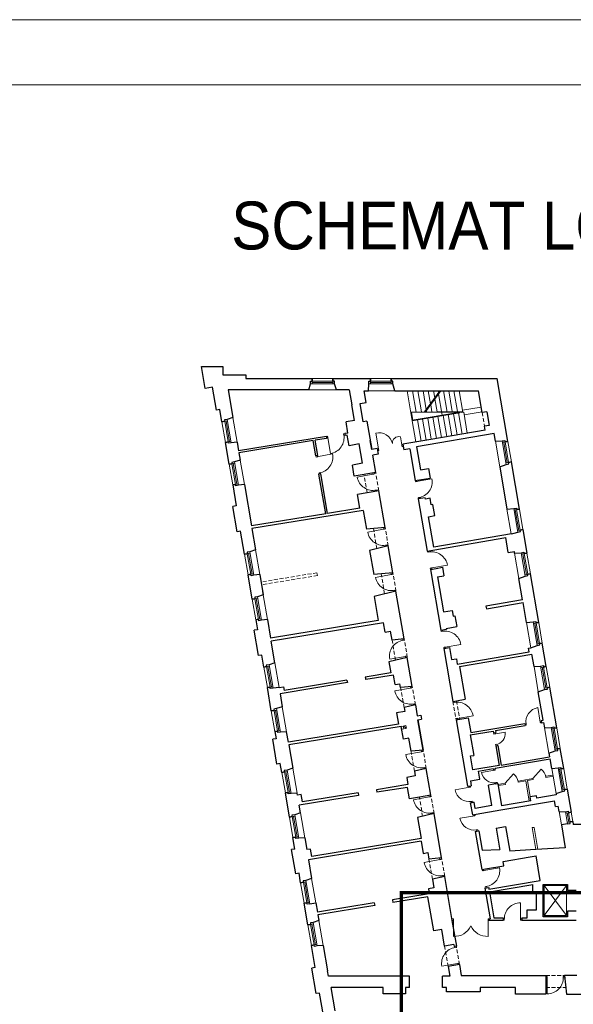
# Model space of a CAD drawing. Header units: centimetres. Extents: x 690840 to 714026, y 27673 to 40762.
# Tile 62 of 162: x 704072 to 704220, y 32236 to 32500. Entities that reach past the tile are written whole.
import ezdxf

# ---------------------------------------------------------------- set-up
doc = ezdxf.new("R2010")
doc.units = ezdxf.units.CM
doc.linetypes.add('DASHED', pattern=[19.05, 12.7, -6.35])
for name, color, linetype, lineweight in [('Drzwi i okna', 51, 'Continuous', 9), ('Kanały wentylacyjne', 3, 'Continuous', 9), ('Opis', 102, 'Continuous', 9), ('Przekrojowa', 253, 'Continuous', 25), ('Ramka', 255, 'Continuous', 9), ('S3_obrys zakresu', 1, 'Continuous', 5), ('Widokowa', 140, 'Continuous', 9)]:
    doc.layers.add(name, color=color, linetype=linetype, lineweight=lineweight)
doc.layers.add('Obrys powierzchni', color=50, linetype='Continuous', lineweight=9, plot=False)
doc.styles.add('ARIELCE', font='arial.ttf', dxfattribs={"width": 0.9})

# ---------------------------------------------------------------- blocks, each defined once
blk = doc.blocks.new('zw$2918')
at = {"layer": 'Drzwi i okna', "color": 0}
for p, q in [((763.4, -360), (769.2, -359.1)), ((764.8, -368.9), (763.4, -360)), ((764.7, -367.9), (770.3, -367)), ((950.2, -441.6), (936.3, -357.3)), ((677.6, -373.9), (670.5, -375.1)), ((671.9, -383), (678.9, -381.8)), ((679, -382.8), (677.6, -373.9)), ((678.9, -381.8), (692.5, -466.2)), ((1076.8, -429.8), (1067.9, -376)), ((1075.3, -420.9), (1081.8, -419.8)), ((1075.3, -420.9), (1076.8, -429.8)), ((620.3, -484.1), (704.4, -468.5)), ((950.2, -441.6), (943.7, -442.7)), ((951.7, -450.5), (945.2, -451.6)), ((950.2, -441.6), (951.7, -450.5)), ((1076.8, -429.8), (1083.3, -428.7)), ((615.9, -484.8), (614.8, -478.3)), ((624.8, -483.3), (615.9, -484.8)), ((623.8, -483.5), (622.7, -477)), ((639.5, -569), (630.7, -570.5)), ((630.7, -570.5), (631.8, -576.8)), ((639.7, -575.5), (638.6, -569.1)), ((920.3, -577.2), (836.2, -592.7)), ((919, -570.3), (920.3, -577.2)), ((919.3, -577.4), (928.1, -575.7)), ((928.1, -575.7), (926.8, -568.6)), ((1148.8, -617.6), (1147.7, -611.1)), ((1157.7, -616.2), (1148.8, -617.6)), ((1153.2, -616.9), (1237.4, -602)), ((1156.7, -616.3), (1155.6, -609.8)), ((935, -662.8), (943.9, -661.2)), ((936, -662.7), (937, -668.3)), ((943.9, -661.2), (944.9, -667)), ((1171.8, -701.9), (1162.9, -703.4)), ((1162.9, -703.4), (1164, -709.8)), ((1171.8, -708.5), (1170.8, -702.1)), ((976.6, -872), (892.5, -887.5)), ((975.4, -865.1), (976.6, -872)), ((975.6, -872.2), (984.5, -870.6)), ((984.5, -870.6), (983.2, -863.5)), ((991.4, -957.7), (1000.2, -956.1)), ((992.3, -957.5), (993.4, -963.1)), ((1000.2, -956.1), (1001.3, -961.8)), ((1214.4, -995), (1213.3, -988.5)), ((1223.3, -993.5), (1214.4, -995)), ((1222.3, -993.7), (1221.2, -987.2)), ((1016.6, -1106.5), (1018.1, -1114.5)), ((1026, -1113.1), (1024.7, -1106)), ((1237.4, -1079.3), (1228.5, -1080.7)), ((1228.5, -1080.7), (1229.6, -1087.1)), ((1236.4, -1079.4), (1320.8, -1065.5)), ((1237.5, -1085.8), (1236.4, -1079.4)), ((1018.1, -1114.5), (934, -1130)), ((1017.1, -1114.7), (1026, -1113.1)), ((1032.8, -1200.2), (1041.7, -1198.5)), ((1033.8, -1200), (1035, -1206.3)), ((1041.7, -1198.5), (1042.8, -1204.4)), ((1286.2, -1419.9), (1285.2, -1413.4)), ((1295.1, -1418.5), (1286.2, -1419.9)), ((1294.1, -1418.6), (1293, -1412.1)), ((1079.3, -1467.8), (1078.1, -1461.3)), ((1078.3, -1468), (1087.1, -1466.4)), ((1087.1, -1466.4), (1086.1, -1460.7)), ((1309.2, -1504.2), (1300.4, -1505.7)), ((1300.4, -1505.7), (1301.4, -1512.1)), ((1308.2, -1504.4), (1392.6, -1490.5)), ((1309.3, -1510.8), (1308.2, -1504.4)), ((1094.6, -1553.4), (1010.4, -1568.4)), ((1093.6, -1553.5), (1102.4, -1552)), ((1095.9, -1561.1), (1094.6, -1553.4)), ((1102.4, -1552), (1103.7, -1559.1)), ((1122.3, -1723.7), (1038.2, -1739.1)), ((1120.8, -1715.6), (1122.3, -1723.7)), ((1121.3, -1723.8), (1130.1, -1722.2)), ((1130.1, -1722.2), (1128.8, -1714.9)), ((1359.5, -1800.1), (1358.4, -1793.6)), ((1137, -1809.3), (1145.8, -1807.7)), ((1138, -1809.1), (1139.1, -1815.5)), ((1145.8, -1807.7), (1146.9, -1813.6)), ((1351.6, -1801.4), (1350.5, -1794.9)), ((1360.5, -1799.9), (1351.6, -1801.4)), ((1818.8, -1907), (1805.9, -1828.1)), ((1374.6, -1885.7), (1365.7, -1887.1)), ((1365.7, -1887.1), (1366.8, -1893.5)), ((1373.6, -1885.8), (1458, -1871.9)), ((1374.7, -1892.2), (1373.6, -1885.8)), ((1742.2, -1915), (1735.7, -1916.1)), ((1743.5, -1922.9), (1737, -1924)), ((1742, -1914), (1743.5, -1922.9)), ((1817.9, -1901.6), (1819.4, -1910.5)), ((1824.5, -1901.5), (1818.1, -1902.6)), ((1819.4, -1910.5), (1825.8, -1909.4)), ((1568.7, -1970.2), (1567.6, -1963.7)), ((1568.7, -1970.2), (1630.4, -1960.2)), ((1577.6, -1968.8), (1568.7, -1970.2)), ((1575.6, -1969), (1574.5, -1962.5)), ((1179.1, -2056.7), (1180.6, -2064.7)), ((1188.4, -2063.3), (1187.1, -2056.2)), ((1585.5, -2025.1), (1578.6, -2026.3)), ((1578.6, -2026.3), (1579.6, -2032.7)), ((1586.5, -2031.5), (1585.5, -2025.1)), ((1180.6, -2064.7), (1096.5, -2080.2)), ((1179.6, -2064.9), (1188.4, -2063.3)), ((1195.3, -2150.4), (1204.2, -2148.8)), ((1196.3, -2150.2), (1197.3, -2155.8)), ((1204.2, -2148.8), (1205.2, -2154.5)), ((1568.4, -2165.1), (1567.3, -2158.6)), ((1568.4, -2165.1), (1577.2, -2163.6)), ((1577.2, -2163.6), (1576.2, -2157.1)), ((1572.8, -2164.4), (1503.7, -2175.8)), ((1440.3, -2254.8), (1361.5, -2268.6)), ((1434.7, -2249.2), (1435.8, -2255.6)), ((1434.8, -2255.8), (1443.7, -2254.2)), ((1443.7, -2254.2), (1442.6, -2247.8)), ((1579.3, -2231.1), (1588.2, -2229.7)), ((1580.4, -2237.5), (1579.3, -2231.1)), ((1588.2, -2229.7), (1589.2, -2236.1)), ((1222, -2307.2), (1137.9, -2322.7)), ((1220.8, -2300.3), (1222, -2307.2)), ((1221.1, -2307.4), (1229.9, -2305.8)), ((1229.9, -2305.8), (1228.6, -2298.7)), ((1448.1, -2331.5), (1456.9, -2330)), ((1449.1, -2331.4), (1450.2, -2337.9)), ((1456.9, -2330), (1458.1, -2336.5)), ((1236.8, -2392.9), (1245.6, -2391.2)), ((1237.8, -2392.7), (1238.9, -2399)), ((1245.6, -2391.2), (1246.7, -2397)), ((1466.6, -2407.6), (1387.8, -2421.4)), ((1461, -2402), (1462.2, -2408.4)), ((1461.2, -2408.5), (1470, -2407)), ((1470, -2407), (1468.9, -2400.6)), ((1474.4, -2484.3), (1483.3, -2482.8)), ((1475.4, -2484.1), (1476.5, -2490.6)), ((1483.3, -2482.8), (1484.4, -2489.3)), ((1278, -2635.3), (1279.5, -2643.3)), ((1287.4, -2641.9), (1286, -2634.6)), ((1279.5, -2643.3), (1195.4, -2658.8)), ((1278.5, -2643.5), (1287.4, -2641.9)), ((1515.7, -2701.9), (1600, -2687.6)), ((1294.2, -2729), (1303.1, -2727.4)), ((1295.2, -2728.8), (1296.4, -2735.1)), ((1303.1, -2727.4), (1304.2, -2733.2)), ((1507.8, -2703.3), (1506.6, -2696.3)), ((1516.7, -2701.7), (1507.8, -2703.3)), ((1514.5, -2695), (1515.7, -2701.9)), ((1531.2, -2787.4), (1522.3, -2788.9)), ((1522.3, -2788.9), (1523.3, -2794.9)), ((1530.2, -2787.6), (1531.2, -2793.6)), ((1712.5, -2960), (1712.1, -2874.5)), ((1352.7, -2961.1), (1346.2, -2961.1)), ((1346.2, -2969.1), (1352.6, -2969.1)), ((1352.6, -2969.1), (1352.5, -3054.6)), ((1352.6, -2970.1), (1352.7, -2961.1)), ((1539.7, -2970.1), (1539.7, -2961.1)), ((1539.7, -2961.1), (1546.2, -2961.1)), ((1546.2, -2969.1), (1539.7, -2969.1)), ((1539.7, -2969.1), (1539.8, -3054.6)), ((1625.6, -2960.5), (1619, -2960.5)), ((1625.6, -2968.5), (1619, -2968.5)), ((1625.6, -2959.5), (1625.6, -2968.5)), ((1712.5, -2959), (1712.5, -2968)), ((1719, -2960), (1712.5, -2960)), ((1712.5, -2968), (1719, -2968)), ((1359.2, -3114.6), (1358.2, -3109)), ((1358.2, -3114.8), (1367, -3113.2)), ((1367, -3113.2), (1366, -3107.4)), ((1374.5, -3200.2), (1290.3, -3215.2)), ((1373.5, -3200.3), (1382.3, -3198.7)), ((1375.7, -3207.2), (1374.5, -3200.2)), ((1382.3, -3198.7), (1383.6, -3205.9)), ((1855.3, -3269), (1848.8, -3269)), ((1855.3, -3278), (1855.3, -3269)), ((1942.2, -3278.2), (1942.2, -3269.2)), ((1942.2, -3269.2), (1948.8, -3269.2)), ((1848.8, -3277), (1855.3, -3277)), ((1855.3, -3277), (1855.1, -3362.5)), ((1942.2, -3277.2), (1950.1, -3277.2))]:
    blk.add_line(p, q, dxfattribs=at)
at = {"layer": 'Drzwi i okna', "color": 0, "ltscale": 1.6}
for p, q in [((1778.9, -2208.5), (1823.5, -2158.4)), ((1630.6, -2233.8), (1675.1, -2183.8))]:
    blk.add_line(p, q, dxfattribs=at)
for centre, radius, start, end in [((678.9, -380.6), 86.7, 279.0709, 10.6815), ((954.4, -427), 72.1, 11.9188, 104.5567), ((1059.5, -409.7), 34.7, 75.9366, 184.1291), ((619.1, -484.5), 86.7, 278.9985, 10.6091), ((921.5, -577.1), 86.7, 190.2929, 281.9036), ((1152, -617.3), 86.7, 278.5629, 10.1735), ((977.9, -872), 86.7, 190.2929, 281.9036), ((1235.2, -1079.4), 86.7, 9.2331, 100.8437), ((1019.4, -1114.5), 86.7, 190.2929, 281.9036), ((1307, -1504.4), 86.7, 9.2331, 100.8437), ((1095.7, -1553), 86.7, 98.6519, 190.2626), ((1123.5, -1723.6), 86.7, 190.2929, 281.9036), ((1372.3, -1885.9), 86.7, 9.2331, 100.8437), ((1573.2, -1968.6), 57.8, 276.9522, 8.388), ((1181.8, -2064.7), 86.7, 190.2929, 281.9036), ((1787, -2208.6), 62, 8.3094, 53.9766), ((1638.7, -2234), 62, 8.3094, 53.9766), ((1223.3, -2307.2), 86.7, 190.2929, 281.9036), ((1280.8, -2643.3), 86.7, 190.2929, 281.9036), ((1514.5, -2702.3), 86.7, 278.1541, 9.7648), ((1712.3, -2961.3), 86.7, 90.1458, 181.7564), ((1359.1, -2959.4), 95.4, 266.0716, 335.8764), ((1533.3, -2959.4), 95.4, 204.1236, 273.9284), ((1375.7, -3199.7), 86.7, 98.6519, 190.2626), ((1855.5, -3275.8), 86.7, 269.7794, 1.39)]:
    blk.add_arc(centre, radius, start, end, dxfattribs=at)
at = {"layer": 'Drzwi i okna', "color": 0}
for centre, radius, start, end in [((755.5, -366), 78.2, 187.546, 190.8446), ((621.9, -492.7), 78.2, 278.1438, 281.4424), ((937.8, -653.4), 78.2, 98.7681, 102.0666), ((1154.7, -625.5), 78.2, 277.7082, 281.0068), ((994.1, -948.3), 78.2, 98.7681, 102.0666), ((1220.4, -1002.9), 78.2, 277.7082, 281.0068), ((1035.6, -1190.7), 78.2, 98.7681, 102.0666), ((1292.2, -1427.9), 78.2, 277.7082, 281.0068), ((1084.2, -1475.9), 78.2, 278.4889, 281.7875), ((1139.7, -1799.9), 78.2, 98.7681, 102.0666), ((1819.3, -1904.7), 77.8, 99.9306, 189.3047), ((1357.5, -1809.3), 78.2, 277.7082, 281.0068), ((1741.5, -1918.6), 78.2, 7.6634, 10.962), ((1198.1, -2141), 78.2, 98.7681, 102.0666), ((1570.3, -2164.2), 67.5, 189.8932, 279.8733), ((1437.9, -2254.4), 77.8, 190.5203, 279.8944), ((1452.6, -2332), 78.2, 98.2531, 101.5517), ((1569.9, -2153.5), 78.2, 277.7578, 281.0564), ((1239.5, -2383.4), 78.2, 98.7681, 102.0666), ((1464.2, -2407.1), 77.8, 190.5203, 279.8944), ((1479, -2484.8), 78.2, 98.2531, 101.5517), ((1297, -2719.6), 78.2, 98.7681, 102.0666), ((1525.4, -2779.5), 78.2, 97.9911, 101.2896), ((1430.8, -2965.8), 78.2, 178.2653, 181.5639), ((1461.5, -2965.8), 78.2, 358.4361, 1.7347), ((1634.4, -2963.8), 78.2, 358.6209, 1.9195), ((1364.1, -3122.6), 78.2, 278.4889, 281.7875), ((1933.4, -3273.7), 78.2, 178.2545, 181.5531)]:
    blk.add_arc(centre, radius, start, end, dxfattribs=at)
at = {"layer": 'Kanały wentylacyjne', "color": 0}
for p, q in [((1093.3, -1925.2), (1072.1, -1928.8)), ((1095.9, -1939.9), (1074.7, -1943.6)), ((1083.1, -1926.9), (1097.9, -1924.4)), ((1085.7, -1941.7), (1083.1, -1926.9)), ((1083.1, -1926.9), (1100.4, -1939.1)), ((1100.4, -1939.1), (1085.7, -1941.7)), ((1097.9, -1924.4), (1100.4, -1939.1))]:
    blk.add_line(p, q, dxfattribs=at)
at = {"layer": 'Przekrojowa', "color": 0, "ltscale": 1.6}
for p, q in [((20.1, -117.3), (0, 0)), ((0, 0), (115, 0)), ((115, 0), (115, -45)), ((115, -45), (239, -45)), ((239, -45), (239, -63)), ((239, -63), (594, -63)), ((575.7, -125), (586.2, -92.8)), ((706, -63), (907, -63)), ((724.3, -125), (713.8, -92.8)), ((896.4, -129.9), (899.2, -92.8)), ((1019, -63), (1586.8, -63)), ((1038.1, -129.9), (1026.8, -92.8)), ((1644.6, -401), (1586.8, -63)), ((60.2, -110.4), (20.1, -117.3)), ((81.1, -232.8), (60.2, -110.4)), ((575.7, -125), (143.8, -125)), ((143.8, -125), (169.2, -273.1)), ((792.8, -125), (724.3, -125)), ((792.8, -125), (806.6, -205.4)), ((884.5, -192.1), (873.9, -129.9)), ((873.9, -129.9), (896.4, -129.9)), ((1038.1, -129.9), (1048.7, -129.9)), ((1048.7, -129.9), (1487.3, -129.9)), ((1506.9, -246.1), (1487.3, -129.9)), ((820.8, -288.6), (806.6, -205.4)), ((852, -197.7), (884.5, -192.1)), ((868.8, -296.3), (852, -197.7)), ((98.9, -229.8), (81.1, -232.8)), ((110.2, -295.8), (98.9, -229.8)), ((1531.7, -241.8), (1506.9, -246.1)), ((1531.7, -241.8), (1544.4, -315.9)), ((169.2, -273.1), (138.2, -283.2)), ((820.8, -288.6), (776, -296.3)), ((786.2, -356.1), (776, -296.3)), ((888.5, -292.9), (868.8, -296.3)), ((888.5, -292.9), (914.4, -444.3)), ((1544.4, -315.9), (1519.4, -320.2)), ((786.2, -356.1), (769.2, -358.9)), ((769.2, -358.9), (770.9, -369)), ((782.8, -367), (770.9, -369)), ((792.5, -424.2), (782.8, -367)), ((1570.5, -359.3), (1154.5, -430.4)), ((1522.7, -340.3), (1231.6, -390.1)), ((1522.7, -340.3), (1519.4, -320.2)), ((1577.8, -400.7), (1570.5, -359.3)), ((149.1, -523.5), (129, -406.2)), ((191.8, -405.2), (159.6, -408.7)), ((191.8, -405.2), (199.8, -452.3)), ((670.5, -375.1), (199.8, -452.3)), ((600.2, -397), (201.5, -462.3)), ((614.1, -478.4), (600.2, -397)), ((672.2, -385.2), (610.1, -395.3)), ((624, -476.8), (610.1, -395.3)), ((670.5, -375.1), (672.2, -385.2)), ((846.8, -414.9), (792.5, -424.2)), ((864.5, -518.4), (846.8, -414.9)), ((914.4, -444.3), (906.1, -395.8)), ((1112.7, -410.4), (1081.1, -415.8)), ((1081.1, -415.8), (1086.3, -446.4)), ((1231.6, -390.1), (1112.7, -410.4)), ((1577.8, -400.7), (1613.9, -398.4)), ((201.5, -462.3), (208.1, -500.8)), ((943.1, -439.4), (914.4, -444.3)), ((948.3, -470), (919.7, -474.9)), ((935.4, -567.2), (919.7, -474.9)), ((943.1, -439.4), (948.3, -470)), ((1117.9, -441), (1086.3, -446.4)), ((1117.9, -441), (1147.1, -611.2)), ((1154.5, -430.4), (1175.6, -553.6)), ((208.1, -500.8), (177.1, -510.9)), ((624, -476.8), (614.1, -478.4)), ((864.5, -518.4), (810.2, -527.7)), ((820.4, -586.8), (810.2, -527.7)), ((1600.9, -536.9), (1635.4, -524.1)), ((1706.6, -763.8), (1663.4, -511.4)), ((640.8, -575.3), (631, -576.9)), ((667.3, -789.3), (631, -576.9)), ((677.2, -787.7), (640.8, -575.3)), ((935.4, -567.2), (820.4, -586.8)), ((1175.6, -553.6), (1218.5, -546.3)), ((1218.5, -546.3), (1227.3, -597.5)), ((1600.9, -536.9), (1639.6, -763.5)), ((230.7, -632.9), (198.5, -636.4)), ((230.7, -632.9), (268.6, -854.6)), ((1147.1, -611.2), (1227.3, -597.5)), ((168, -633.9), (187.4, -747.3)), ((952.3, -665.7), (837.2, -685.4)), ((849.8, -759.3), (837.2, -685.4)), ((986, -863), (952.3, -665.7)), ((1201.3, -703.4), (1164, -709.8)), ((1164, -709.8), (1211.7, -988.7)), ((1202.4, -709.9), (1201.3, -703.4)), ((1226.8, -705.7), (1202.4, -709.9)), ((1232.8, -740.6), (1226.8, -705.7)), ((1242.7, -738.9), (1232.8, -740.6)), ((1253, -799.1), (1242.7, -738.9)), ((187.4, -747.3), (169.6, -750.3)), ((192.7, -885.4), (169.6, -750.3)), ((667.3, -789.3), (268.6, -854.6)), ((867.8, -770.8), (271, -868.7)), ((849.8, -759.3), (677.2, -787.7)), ((867.8, -770.8), (885.2, -872.3)), ((1639.6, -763.5), (1676, -761.1)), ((1182.4, -817.2), (1182.4, -817.2)), ((1219.4, -804.8), (1253, -799.1)), ((1247.4, -967.4), (1219.4, -804.8)), ((210.4, -882.3), (192.7, -885.4)), ((231.5, -1005.5), (210.4, -882.3)), ((271, -868.7), (290.5, -982.8)), ((986, -863), (885.2, -872.3)), ((1663.3, -896.3), (1247.4, -967.4)), ((1725.5, -874.2), (1747, -1000.4)), ((1242.1, -983.5), (1633.1, -916.7)), ((1646.8, -996.7), (1633.1, -916.7)), ((290.5, -982.8), (259.5, -992.9)), ((1002.9, -961.6), (902.6, -986)), ((902.6, -986), (924.6, -1115)), ((1027.5, -1105.5), (1002.9, -961.6)), ((1211.7, -988.7), (1242.1, -983.5)), ((1646.8, -996.7), (1679.4, -991.1)), ((1681, -1001), (1679.4, -991.1)), ((1681, -1001), (1716.4, -997.7)), ((1027.5, -1105.5), (924.6, -1115)), ((1228.6, -1087.3), (1259, -1082.1)), ((1228.6, -1087.3), (1248.8, -1083.8)), ((1228.6, -1087.3), (1284.5, -1413.5)), ((1259, -1082.1), (1293.5, -1076.2)), ((1293.5, -1076.2), (1301.3, -1121.5)), ((272.8, -1247), (250.4, -1115.9)), ((313.1, -1114.9), (280.9, -1118.4)), ((313.1, -1114.9), (331.8, -1224.3)), ((1266.8, -1127.4), (1301.3, -1121.5)), ((1266.8, -1127.4), (1298.9, -1314.7)), ((1704.1, -1135.7), (1737.9, -1123.4)), ((1723.7, -1250.3), (1704.1, -1135.7)), ((1810.6, -1372), (1765.9, -1110.8)), ((328.7, -1206.3), (331.8, -1224.3)), ((1044.3, -1204), (926.5, -1232.8)), ((1088.2, -1460.3), (1044.3, -1204)), ((331.8, -1224.3), (300.8, -1234.4)), ((926.5, -1232.8), (948.4, -1361.1)), ((1723.7, -1250.3), (1526.9, -1284)), ((1529.3, -1298.8), (1726.2, -1265.1)), ((1744.4, -1371.7), (1726.2, -1265.1)), ((1298.9, -1314.7), (1345.2, -1306.8)), ((1345.2, -1306.8), (1350.6, -1338.3)), ((1526.9, -1284), (1529.3, -1298.8)), ((291.7, -1357.4), (300.8, -1410.7)), ((354.4, -1356.4), (322.2, -1359.9)), ((354.4, -1356.4), (371.4, -1455.7)), ((948.4, -1361.1), (371.4, -1455.7)), ((1350.6, -1338.3), (1360.5, -1336.6)), ((1360.5, -1336.6), (1370.3, -1393.8)), ((1744.4, -1371.7), (1780, -1369.3)), ((300.8, -1410.7), (283, -1413.7)), ((306.3, -1549.7), (283, -1413.7)), ((977.1, -1372.9), (374.1, -1471.7)), ((985.8, -1424), (977.1, -1372.9)), ((985.8, -1424), (1015.4, -1419)), ((1023.5, -1466.3), (1015.4, -1419)), ((1284.5, -1413.5), (1314.9, -1408.3)), ((1314.1, -1403.4), (1370.3, -1393.8)), ((1314.1, -1403.4), (1314.9, -1408.3)), ((394, -1588), (374.1, -1471.7)), ((1088.2, -1460.3), (1023.5, -1466.3)), ((1301.4, -1512.1), (1331.8, -1506.9)), ((1301.4, -1512.1), (1349.9, -1795)), ((1331.8, -1506.9), (1342.8, -1571)), ((1373.3, -1595.2), (1759.2, -1529.2)), ((1755.8, -1509.6), (1767.7, -1507.6)), ((1759.2, -1529.2), (1755.8, -1509.6)), ((1767.7, -1507.6), (1801.4, -1495)), ((1851, -1608.5), (1829.5, -1482.4)), ((324, -1546.7), (306.3, -1549.7)), ((335, -1610.7), (324, -1546.7)), ((1105, -1558.9), (1005.9, -1583.1)), ((1005.9, -1583.1), (1016, -1642.1)), ((1131.6, -1714.6), (1105, -1558.9)), ((1342.8, -1571), (1368.4, -1566.6)), ((1368.4, -1566.6), (1373.3, -1595.2)), ((1385.2, -1607.3), (1773.4, -1541)), ((1784.9, -1608.2), (1773.4, -1541)), ((394, -1588), (363, -1598.1)), ((1385.2, -1607.3), (1415.4, -1783.7)), ((1784.9, -1608.2), (1820.4, -1605.9)), ((780.9, -1680.6), (444.6, -1735.8)), ((780.9, -1680.6), (783.3, -1694.4)), ((1016, -1642.1), (879.6, -1664.5)), ((879.6, -1664.5), (882, -1678.3)), ((1030.2, -1654), (882, -1678.3)), ((1039, -1705.1), (1030.2, -1654)), ((375.3, -1846.3), (353.9, -1721.1)), ((416.6, -1720.1), (384.4, -1723.7)), ((416.6, -1720.1), (441.3, -1716.1)), ((783.3, -1694.4), (422.3, -1753.6)), ((441.3, -1716.1), (444.6, -1735.8)), ((1039, -1705.1), (1065.6, -1700.6)), ((1069, -1720.4), (1065.6, -1700.6)), ((1131.6, -1714.6), (1069, -1720.4)), ((1808.1, -1744.1), (1841.9, -1731.6)), ((1907.2, -1936.8), (1869.9, -1718.9)), ((422.3, -1753.6), (434.3, -1823.6)), ((1349.9, -1795), (1369.8, -1791.6)), ((1369.8, -1791.6), (1415.4, -1783.8)), ((1834, -1895.8), (1808.1, -1744.1)), ((434.3, -1823.6), (403.3, -1833.7)), ((1148.5, -1813.2), (1087.4, -1828.1)), ((1087.4, -1828.1), (1090.9, -1848.4)), ((1148.5, -1813.2), (1158.6, -1872.4)), ((1090.9, -1848.4), (1046.5, -1856)), ((1046.5, -1856), (1057, -1917.1)), ((1158.6, -1872.4), (1178.3, -1869)), ((1162.2, -1893.1), (1181.9, -1889.7)), ((1162.2, -1893.1), (1190, -2055.7)), ((1190, -2055.7), (1162.2, -1893.1)), ((1178.3, -1869), (1181.9, -1889.7)), ((1366.8, -1893.5), (1386.7, -1890.1)), ((1366.8, -1893.5), (1427.9, -2250.3)), ((1386.7, -1890.1), (1432.3, -1882.3)), ((1432.3, -1882.3), (1445.9, -1962.2)), ((1823.8, -1897.6), (1834, -1895.8)), ((1823.8, -1897.6), (1825.8, -1909.4)), ((1057, -1917.1), (466.8, -2013.8)), ((1072.1, -1928.8), (469.2, -2027.6)), ((1083.8, -1996.7), (1072.1, -1928.8)), ((1445.9, -1962.2), (1735.1, -1912.7)), ((1577.8, -1951.8), (1737.1, -1924.6)), ((1577.8, -1951.8), (1579.5, -1961.7)), ((1735.1, -1912.7), (1737.1, -1924.6)), ((1825.8, -1909.4), (1836.1, -1907.7)), ((1836.1, -1907.7), (1841, -1936.4)), ((1841, -1936.4), (1876.5, -1934.1)), ((400.7, -1995.2), (383, -1998.2)), ((405.7, -2131.3), (383, -1998.2)), ((394.2, -1956.7), (400.7, -1995.2)), ((457.3, -1957.9), (424.7, -1959.2)), ((466.8, -2013.8), (457.3, -1957.9)), ((1113.3, -1991.7), (1083.8, -1996.7)), ((1125.3, -2061.7), (1113.3, -1991.7)), ((1443, -1974.9), (1566, -1953.8)), ((1443, -1974.9), (1461.8, -2084.3)), ((1566, -1953.8), (1567.6, -1963.7)), ((1567.6, -1963.7), (1579.5, -1961.7)), ((469.2, -2027.6), (490.6, -2152.8)), ((1190, -2055.7), (1125.3, -2061.7)), ((1579.5, -2032.7), (1591.3, -2030.7)), ((1579.5, -2032.7), (1597.6, -2138.1)), ((1591.3, -2030.7), (1609.4, -2136.1)), ((1944.4, -2154.6), (1926, -2047.2)), ((1443.8, -2087.3), (1461.8, -2084.3)), ((1456.6, -2162.2), (1443.8, -2087.3)), ((1576.5, -2153), (1871.2, -2102.6)), ((1609.4, -2136.1), (1867.6, -2092)), ((1864.2, -2072.4), (1898, -2059.9)), ((1864.2, -2072.4), (1867.6, -2092)), ((1880, -2154.2), (1871.2, -2102.6)), ((423.5, -2128.2), (405.7, -2131.3)), ((431.6, -2175.6), (423.5, -2128.2)), ((490.6, -2152.8), (459.6, -2162.9)), ((1206.8, -2154.3), (1143.8, -2169.6)), ((1231.4, -2298.2), (1206.8, -2154.3)), ((1597.6, -2138.1), (1456.6, -2162.2)), ((1486.8, -2168.3), (1566.6, -2154.7)), ((1566.6, -2154.7), (1567.3, -2158.6)), ((1567.3, -2158.6), (1577.1, -2156.9)), ((1576.5, -2153), (1577.1, -2156.9)), ((1880, -2154.2), (1913.8, -2152)), ((1148, -2194.6), (1101.7, -2202.5)), ((1101.7, -2202.5), (1108.3, -2241.1)), ((1143.8, -2169.6), (1148, -2194.6)), ((1443.7, -2221.3), (1494.4, -2212.7)), ((1494.4, -2212.7), (1486.8, -2168.3)), ((1108.3, -2241.1), (939.6, -2268.7)), ((939.6, -2268.7), (941.9, -2282.5)), ((1105.7, -2255.7), (942.1, -2282.5)), ((1116.4, -2317.8), (1105.7, -2255.7)), ((1427.9, -2250.3), (1448.1, -2246.9)), ((1443.7, -2221.3), (1448.1, -2246.9)), ((1580.4, -2237.5), (1540.9, -2244.3)), ((1559.1, -2353.8), (1540.9, -2244.3)), ((1580.4, -2237.5), (1590.2, -2235.8)), ((1590.2, -2235.8), (1610, -2355.2)), ((1963.3, -2265), (1984.5, -2389.1)), ((472.5, -2415.1), (450.5, -2285.9)), ((513.6, -2287.2), (481, -2288.5)), ((515.2, -2297), (513.6, -2287.2)), ((536, -2293.6), (515.2, -2297)), ((843.2, -2298.7), (524.5, -2351)), ((542.8, -2333.8), (536, -2293.6)), ((840.9, -2284.9), (542.8, -2333.8)), ((840.9, -2284.9), (843.2, -2298.7)), ((1169.6, -2308.7), (1116.4, -2317.8)), ((1231.4, -2298.2), (1169.6, -2308.7)), ((1797.7, -2301.8), (1764.2, -2307.5)), ((1767.8, -2328.2), (1764.2, -2307.5)), ((1799.8, -2313.6), (1797.7, -2301.8)), ((1904.2, -2295.8), (1799.8, -2313.6)), ((1903.1, -2289.6), (1935.3, -2277.7)), ((1903.1, -2289.6), (1904.2, -2295.8)), ((531.5, -2392.3), (524.5, -2351)), ((1443.1, -2339), (1463.3, -2335.6)), ((1443.1, -2339), (1454.1, -2403.1)), ((1468.9, -2369.2), (1463.3, -2335.6)), ((1559.1, -2353.8), (1468.9, -2369.2)), ((1607.4, -2376.9), (1894.2, -2327.9)), ((1767.8, -2328.2), (1610, -2355.2)), ((1899.4, -2358.5), (1894.2, -2327.9)), ((1899.4, -2358.5), (1914.5, -2355.9)), ((1919.6, -2385.9), (1914.5, -2355.9)), ((531.5, -2392.3), (500.6, -2402.4)), ((1248.3, -2396.7), (1159.9, -2418.3)), ((1159.9, -2418.3), (1179.1, -2530.4)), ((1288.9, -2634.3), (1248.3, -2396.7)), ((1454.1, -2403.1), (1474.3, -2399.7)), ((1474.3, -2399.7), (1607.4, -2376.9)), ((1919.6, -2385.9), (1953.9, -2386.5)), ((1581.5, -2474.7), (1632.8, -2465.9)), ((1581.5, -2474.7), (1599.9, -2582.3)), ((1632.8, -2465.9), (1655.4, -2598)), ((1965, -2451.5), (1931.8, -2457.2)), ((1931.8, -2457.2), (1952.9, -2580.6)), ((1931.8, -2457.2), (1932.7, -2462.3)), ((1993, -2438.8), (1993.9, -2444.3)), ((1993, -2438.8), (1995.8, -2455.3)), ((2046.2, -2455.3), (1995.8, -2455.3)), ((501.9, -2586.6), (491.4, -2525.5)), ((554.5, -2526.7), (522, -2528)), ((554.5, -2526.7), (565.3, -2589.8)), ((1179.1, -2530.4), (592.9, -2626.5)), ((1469.3, -2491.8), (1489.5, -2488.4)), ((1469.3, -2491.8), (1504.5, -2696.8)), ((1489.5, -2488.4), (1507.2, -2591.9)), ((501.9, -2586.6), (484.1, -2589.6)), ((586, -2586.4), (565.3, -2589.8)), ((1179.2, -2544.6), (574.5, -2643.7)), ((592.9, -2626.5), (586, -2586.4)), ((1179.2, -2544.6), (1190.3, -2609.6)), ((1599.9, -2582.3), (1600.9, -2588.2)), ((1952.9, -2580.6), (1795.1, -2589.8)), ((506.2, -2718.7), (484.1, -2589.6)), ((1190.3, -2609.6), (1215.2, -2605.3)), ((1215.2, -2605.3), (1221.2, -2640.6)), ((1288.9, -2634.3), (1221.2, -2640.6)), ((1507.2, -2591.9), (1600.9, -2588.2)), ((1619.4, -2653.9), (1764.3, -2629.1)), ((1795.1, -2589.8), (1655.4, -2598)), ((1764.3, -2629.1), (1795.8, -2623.7)), ((1818.2, -2754.8), (1795.8, -2623.7)), ((574.5, -2643.7), (591.7, -2744.2)), ((1524.7, -2693.4), (1623.2, -2676.5)), ((1623.2, -2676.5), (1619.4, -2653.9)), ((523.9, -2715.7), (506.2, -2718.7)), ((532.7, -2767), (523.9, -2715.7)), ((591.7, -2744.2), (560.7, -2754.3)), ((1305.8, -2732.9), (1239.8, -2748.9)), ((1346.2, -2969.1), (1305.8, -2732.9)), ((1504.5, -2696.8), (1524.7, -2693.4)), ((1247.6, -2794.5), (1218, -2799.6)), ((1239.8, -2748.9), (1247.6, -2794.5)), ((1521.4, -2795.4), (1541.5, -2792)), ((1521.4, -2795.4), (1549.7, -2961.1)), ((1541.6, -2791.9), (1543.2, -2801.8)), ((1543.2, -2801.8), (1818.2, -2754.8)), ((1545.7, -2816.2), (1778.5, -2776.4)), ((1778.5, -2821.3), (1778.5, -2776.4)), ((1834.3, -2949.8), (1834.3, -2777)), ((1834.3, -2777), (1963.9, -2777)), ((1963.9, -2777), (1963.9, -2808.1)), ((1222.7, -2827.2), (1025.6, -2859.6)), ((1215.3, -2842.4), (1028, -2873.1)), ((1246.6, -3025.7), (1215.3, -2842.4)), ((1218, -2799.6), (1222.7, -2827.2)), ((1545.7, -2816.2), (1569.5, -2955.1)), ((1798.5, -2821.3), (1778.5, -2821.3)), ((1798.5, -2913.3), (1798.5, -2821.3)), ((2011.9, -2808.1), (1963.9, -2808.1)), ((571.3, -2992.7), (551.6, -2877.4)), ((582.2, -2880), (614, -2874.6)), ((614, -2874.6), (622.7, -2925.6)), ((927.6, -2875.6), (622.7, -2925.6)), ((930, -2889.1), (625, -2939.1)), ((927.6, -2875.6), (930, -2889.1)), ((1025.6, -2859.6), (1028, -2873.1)), ((625, -2939.1), (630.3, -2970)), ((627.8, -2955), (630.3, -2970)), ((1569.5, -2955.1), (1619, -2955.1)), ((1619, -2955.1), (1619, -2969.1)), ((1719, -2955.1), (1748.5, -2955.1)), ((1719, -2955.1), (1719, -2969.1)), ((1748.5, -2955.1), (1748.5, -2913.3)), ((1748.5, -2913.3), (1798.5, -2913.3)), ((1963.9, -2949.8), (1834.3, -2949.8)), ((2011.9, -2919.1), (1963.9, -2919.1)), ((1963.9, -2919.1), (1963.9, -2949.8)), ((630.3, -2970), (599.3, -2980)), ((1344.5, -2969.1), (1368.1, -3107.1)), ((1346.2, -2969.1), (1344.5, -2969.1)), ((1546.2, -2969.1), (1546.2, -2961.1)), ((1546.2, -2961.1), (1549.7, -2961.1)), ((1619, -2969.1), (1546.2, -2969.1)), ((1787.9, -2969.1), (1719, -2969.1)), ((2011.9, -2969.1), (1787.9, -2969.1)), ((1290, -3018.3), (1246.6, -3025.7)), ((1305.1, -3106.7), (1290, -3018.3)), ((610.4, -3221.4), (590.2, -3103.1)), ((653.3, -3104.3), (620.7, -3105.6)), ((653.3, -3104.3), (676.4, -3239.5)), ((1354.4, -3098.3), (1305.1, -3106.7)), ((1354.4, -3098.3), (1356.3, -3109.1)), ((1368.1, -3107.1), (1356.3, -3109.1)), ((1384.9, -3205.7), (1323.8, -3216.1)), ((1323.8, -3216.1), (1332.6, -3267.4)), ((1384.9, -3205.7), (1394.9, -3264.1)), ((610.4, -3221.4), (592.7, -3224.4)), ((616.1, -3361.4), (592.7, -3224.4)), ((681.2, -3267.4), (676.4, -3239.5)), ((1116.8, -3267.4), (681.2, -3267.4)), ((1116.8, -3328.1), (1116.8, -3267.4)), ((1332.6, -3267.4), (1293.8, -3267.4)), ((1293.8, -3328.1), (1293.8, -3267.4)), ((1394.9, -3264.1), (1848.8, -3264.1)), ((1848.8, -3264.1), (1848.8, -3328.1)), ((2013.9, -3264.1), (1948.8, -3264.1)), ((1948.8, -3264.3), (1958.7, -3363.7)), ((633.8, -3358.4), (616.1, -3361.4)), ((654.4, -3478.6), (633.8, -3358.4)), ((717.2, -3454.7), (695.6, -3328.1)), ((975.8, -3328.1), (695.6, -3328.1)), ((975.8, -3363.1), (975.8, -3328.1)), ((1094.8, -3363.1), (975.8, -3363.1)), ((1116.8, -3328.1), (1094.8, -3328.1)), ((1094.8, -3328.1), (1094.8, -3363.1)), ((1315.8, -3328.1), (1293.8, -3328.1)), ((1315.8, -3351.7), (1315.8, -3328.1)), ((1496.8, -3351.7), (1315.8, -3351.7)), ((1684.8, -3328.1), (1496.8, -3328.1)), ((1496.8, -3328.1), (1496.8, -3351.7)), ((1684.8, -3363.7), (1684.8, -3328.1)), ((1848.8, -3363.7), (1684.8, -3363.7)), ((1848.8, -3328.1), (1848.8, -3363.7)), ((1958.7, -3363.7), (2196.9, -3363.7))]:
    blk.add_line(p, q, dxfattribs=at)
at = {"layer": 'Przekrojowa', "color": 0}
for p, q in [((586.2, -92.8), (586.2, -78)), ((586.2, -78), (594, -78)), ((594, -78), (594, -63)), ((594, -63), (594, -78)), ((706, -78), (706, -63)), ((706, -63), (706, -78)), ((713.8, -78), (706, -78)), ((713.8, -92.8), (713.8, -78)), ((899.2, -92.8), (899.2, -78)), ((899.2, -78), (907, -78)), ((907, -78), (907, -63)), ((907, -63), (907, -78)), ((1019, -78), (1019, -63)), ((1019, -63), (1019, -78)), ((1026.8, -78), (1019, -78)), ((1026.8, -92.8), (1026.8, -78)), ((124.9, -293.3), (110.2, -295.8)), ((110.2, -295.8), (124.9, -293.3)), ((138.2, -283.2), (123.6, -285.7)), ((123.6, -285.7), (124.9, -293.3)), ((143.8, -403.7), (129, -406.2)), ((129, -406.2), (143.8, -403.7)), ((145.1, -411.4), (143.8, -403.7)), ((159.7, -408.9), (145.1, -411.4)), ((1613.9, -398.4), (1628.5, -395.9)), ((1628.5, -395.9), (1629.8, -403.6)), ((1629.8, -403.6), (1644.6, -401)), ((1644.6, -401), (1629.8, -403.6)), ((163.8, -521), (149.1, -523.5)), ((149.1, -523.5), (163.8, -521)), ((177.1, -510.9), (162.5, -513.3)), ((162.5, -513.3), (163.8, -521)), ((1635.4, -524.1), (1650, -521.6)), ((1648.7, -513.9), (1663.4, -511.4)), ((1663.4, -511.4), (1648.7, -513.9)), ((1650, -521.6), (1648.7, -513.9)), ((182.7, -631.4), (168, -633.9)), ((168, -633.9), (182.7, -631.4)), ((184, -639.1), (182.7, -631.4)), ((198.6, -636.6), (184, -639.1)), ((1676, -761.1), (1690.5, -758.6)), ((1690.5, -758.6), (1691.9, -766.3)), ((1691.9, -766.3), (1706.6, -763.8)), ((1706.6, -763.8), (1691.9, -766.3)), ((1663.3, -896.3), (1712, -884.4)), ((1710.7, -876.7), (1725.5, -874.2)), ((1725.5, -874.2), (1710.7, -876.7)), ((1712, -884.4), (1710.7, -876.7)), ((259.5, -992.9), (244.9, -995.4)), ((244.9, -995.4), (246.2, -1003)), ((1716.4, -997.7), (1731, -995.2)), ((1731, -995.2), (1732.3, -1002.9)), ((1732.3, -1002.9), (1747, -1000.4)), ((1747, -1000.4), (1732.3, -1002.9)), ((246.2, -1003), (231.5, -1005.5)), ((231.5, -1005.5), (246.2, -1003)), ((265.1, -1113.4), (250.4, -1115.9)), ((250.4, -1115.9), (265.1, -1113.4)), ((266.4, -1121.1), (265.1, -1113.4)), ((281, -1118.6), (266.4, -1121.1)), ((1737.9, -1123.4), (1752.5, -1120.9)), ((1751.2, -1113.3), (1765.9, -1110.8)), ((1765.9, -1110.8), (1751.2, -1113.3)), ((1752.5, -1120.9), (1751.2, -1113.3)), ((287.5, -1244.5), (272.8, -1247)), ((272.8, -1247), (287.5, -1244.5)), ((300.8, -1234.4), (286.2, -1236.8)), ((286.2, -1236.8), (287.5, -1244.5)), ((306.4, -1354.9), (291.7, -1357.4)), ((291.7, -1357.4), (306.4, -1354.9)), ((307.7, -1362.6), (306.4, -1354.9)), ((322.3, -1360.1), (307.7, -1362.6)), ((1780, -1369.3), (1794.5, -1366.8)), ((1794.5, -1366.8), (1795.9, -1374.5)), ((1795.9, -1374.5), (1810.6, -1372)), ((1810.6, -1372), (1795.9, -1374.5)), ((1801.4, -1495), (1816, -1492.5)), ((1814.7, -1484.9), (1829.5, -1482.4)), ((1829.5, -1482.4), (1814.7, -1484.9)), ((1816, -1492.5), (1814.7, -1484.9)), ((349.7, -1608.2), (335, -1610.7)), ((335, -1610.7), (349.7, -1608.2)), ((363, -1598.1), (348.4, -1600.6)), ((348.4, -1600.6), (349.7, -1608.2)), ((1820.4, -1605.9), (1835, -1603.4)), ((1835, -1603.4), (1836.3, -1611.1)), ((1836.3, -1611.1), (1851, -1608.5)), ((1851, -1608.5), (1836.3, -1611.1)), ((368.6, -1718.6), (353.9, -1721.1)), ((353.9, -1721.1), (368.6, -1718.6)), ((369.9, -1726.3), (368.6, -1718.6)), ((384.5, -1723.8), (369.9, -1726.3)), ((1841.9, -1731.6), (1856.5, -1729.1)), ((1855.2, -1721.5), (1869.9, -1718.9)), ((1869.9, -1718.9), (1855.2, -1721.5)), ((1856.5, -1729.1), (1855.2, -1721.5)), ((390, -1843.8), (375.3, -1846.3)), ((375.3, -1846.3), (390, -1843.8)), ((403.3, -1833.7), (388.7, -1836.1)), ((388.7, -1836.1), (390, -1843.8)), ((1876.5, -1934.1), (1891.1, -1931.7)), ((1891.1, -1931.7), (1892.4, -1939.3)), ((1892.4, -1939.3), (1907.2, -1936.8)), ((1907.2, -1936.8), (1892.4, -1939.3)), ((408.9, -1954.2), (394.2, -1956.7)), ((394.2, -1956.7), (408.9, -1954.2)), ((410.2, -1961.9), (408.9, -1954.2)), ((424.8, -1959.4), (410.2, -1961.9)), ((1898, -2059.9), (1912.6, -2057.4)), ((1911.3, -2049.7), (1926, -2047.2)), ((1926, -2047.2), (1911.3, -2049.7)), ((1912.6, -2057.4), (1911.3, -2049.7)), ((459.6, -2162.9), (445, -2165.4)), ((1913.8, -2152), (1928.4, -2149.5)), ((1928.4, -2149.5), (1929.7, -2157.2)), ((1929.7, -2157.2), (1944.4, -2154.6)), ((1944.4, -2154.6), (1929.7, -2157.2)), ((446.3, -2173), (431.6, -2175.6)), ((431.6, -2175.6), (446.3, -2173)), ((445, -2165.4), (446.3, -2173)), ((1948.6, -2267.6), (1963.3, -2265)), ((1963.3, -2265), (1948.6, -2267.6)), ((1949.9, -2275.2), (1948.6, -2267.6)), ((465.2, -2283.4), (450.5, -2285.9)), ((450.5, -2285.9), (465.2, -2283.4)), ((466.5, -2291.1), (465.2, -2283.4)), ((481.1, -2288.6), (466.5, -2291.1)), ((1935.3, -2277.7), (1949.9, -2275.2)), ((487.3, -2412.6), (472.5, -2415.1)), ((472.5, -2415.1), (487.3, -2412.6)), ((500.6, -2402.4), (486, -2404.9)), ((486, -2404.9), (487.3, -2412.6)), ((1953.9, -2386.5), (1968.5, -2384)), ((1953.9, -2386.5), (1968.5, -2384)), ((1968.5, -2384), (1969.8, -2391.6)), ((1969.8, -2391.6), (1984.5, -2389.1)), ((1984.5, -2389.1), (1969.8, -2391.6)), ((1965, -2451.5), (1979.6, -2449)), ((1978.3, -2441.4), (1993, -2438.8)), ((1993, -2438.8), (1978.3, -2441.4)), ((1979.6, -2449), (1978.3, -2441.4)), ((506.1, -2523), (491.4, -2525.5)), ((491.4, -2525.5), (506.1, -2523)), ((507.5, -2530.6), (506.1, -2523)), ((522, -2528.1), (507.5, -2530.6)), ((547.4, -2764.4), (532.7, -2767)), ((532.7, -2767), (547.4, -2764.4)), ((560.7, -2754.3), (546.1, -2756.8)), ((546.1, -2756.8), (547.4, -2764.4)), ((566.3, -2874.8), (551.6, -2877.4)), ((551.6, -2877.4), (566.3, -2874.8)), ((567.6, -2882.5), (566.3, -2874.8)), ((582.2, -2880), (567.6, -2882.5)), ((586, -2990.2), (571.3, -2992.7)), ((571.3, -2992.7), (586, -2990.2)), ((599.3, -2980), (584.7, -2982.5)), ((584.7, -2982.5), (586, -2990.2)), ((604.9, -3100.6), (590.2, -3103.1)), ((590.2, -3103.1), (604.9, -3100.6)), ((606.2, -3108.2), (604.9, -3100.6)), ((620.8, -3105.7), (606.2, -3108.2))]:
    blk.add_line(p, q, dxfattribs=at)
at = {"layer": 'Widokowa', "color": 0}
for p, q in [((586.2, -92.8), (713.8, -92.8)), ((593.8, -78), (706, -78)), ((594, -78), (594, -92.8)), ((594, -85.4), (706, -85.4)), ((706, -78), (706, -92.8)), ((899.2, -92.8), (1026.8, -92.8)), ((906.8, -78), (1019, -78)), ((907, -78), (907, -92.8)), ((907, -85.4), (1019, -85.4)), ((1019, -78), (1019, -92.8)), ((124.9, -293.3), (139.5, -290.8)), ((143.8, -403.9), (124.9, -293.3)), ((151.1, -402.5), (132.2, -292.1)), ((159.7, -408.9), (138.2, -283.2)), ((143.8, -403.7), (158.4, -401.2)), ((1613.9, -398.4), (1635.4, -524.1)), ((1629.8, -403.6), (1615.2, -406)), ((1622.5, -404.8), (1641.4, -515.2)), ((1629.8, -403.3), (1648.7, -513.9)), ((163.8, -521), (178.4, -518.5)), ((182.7, -631.6), (163.8, -521)), ((190, -630.2), (171.1, -519.8)), ((198.6, -636.6), (177.1, -510.9)), ((1648.7, -513.9), (1634.1, -516.4)), ((182.7, -631.4), (197.3, -628.9)), ((1676, -761.1), (1697.5, -886.9)), ((1691.9, -766.3), (1677.3, -768.8)), ((1684.6, -767.5), (1703.4, -877.9)), ((1691.8, -766.1), (1710.7, -876.7)), ((1710.7, -876.7), (1696.1, -879.2)), ((246.2, -1003), (260.8, -1000.5)), ((272.4, -1112.2), (253.5, -1001.8)), ((281, -1118.6), (259.5, -992.9)), ((1716.4, -997.7), (1737.9, -1123.4)), ((1732.3, -1002.9), (1717.7, -1005.4)), ((1732.3, -1002.6), (1751.2, -1113.3)), ((265.2, -1113.6), (246.2, -1003)), ((1725, -1004.1), (1743.9, -1114.5)), ((265.1, -1113.4), (279.7, -1110.9)), ((1751.2, -1113.3), (1736.6, -1115.8)), ((287.5, -1244.5), (302.1, -1242)), ((306.5, -1355.1), (287.5, -1244.5)), ((313.7, -1353.7), (294.8, -1243.3)), ((322.3, -1360.1), (300.8, -1234.4)), ((306.4, -1354.9), (321, -1352.4)), ((1780, -1369.3), (1801.4, -1495)), ((1795.9, -1374.5), (1781.3, -1377)), ((1788.6, -1375.7), (1807.4, -1486.1)), ((1795.8, -1374.3), (1814.7, -1484.9)), ((1814.7, -1484.9), (1800.1, -1487.4)), ((349.7, -1608.2), (364.3, -1605.7)), ((368.7, -1718.9), (349.7, -1608.2)), ((375.9, -1717.4), (357, -1607)), ((384.5, -1723.8), (363, -1598.1)), ((1820.4, -1605.9), (1841.9, -1731.6)), ((1836.3, -1611.1), (1821.7, -1613.6)), ((1829, -1612.3), (1847.9, -1722.7)), ((1836.3, -1610.8), (1855.2, -1721.5)), ((368.6, -1718.6), (383.2, -1716.1)), ((1855.2, -1721.5), (1840.6, -1724)), ((390, -1843.8), (404.6, -1841.3)), ((408.9, -1954.4), (390, -1843.8)), ((416.2, -1953), (397.3, -1842.6)), ((424.8, -1959.4), (403.3, -1833.7)), ((408.9, -1954.2), (423.5, -1951.7)), ((1876.5, -1934.1), (1898, -2059.9)), ((1892.4, -1939.3), (1877.8, -1941.8)), ((1885.1, -1940.6), (1904, -2051)), ((1892.4, -1939.1), (1911.3, -2049.7)), ((1911.3, -2049.7), (1896.7, -2052.2)), ((481.1, -2288.6), (459.6, -2162.9)), ((1913.8, -2152), (1935.3, -2277.7)), ((1929.7, -2157.2), (1915.1, -2159.7)), ((1922.4, -2158.4), (1941.3, -2268.8)), ((1929.6, -2156.9), (1948.6, -2267.6)), ((446.3, -2173), (460.9, -2170.5)), ((465.2, -2283.7), (446.3, -2173)), ((472.5, -2282.2), (453.6, -2171.8)), ((1948.6, -2267.6), (1934, -2270)), ((465.2, -2283.4), (479.8, -2280.9)), ((487.3, -2412.6), (501.9, -2410.1)), ((506.2, -2523.2), (487.3, -2412.6)), ((513.4, -2521.7), (494.6, -2411.3)), ((522, -2528.1), (500.6, -2402.4)), ((1965, -2451.5), (1953.9, -2386.5)), ((1969.8, -2391.6), (1955.2, -2394.1)), ((1971, -2442.6), (1962.5, -2392.9)), ((1978.3, -2441.6), (1969.8, -2391.6)), ((1978.3, -2441.4), (1963.7, -2443.9)), ((506.1, -2523), (520.7, -2520.5)), ((547.4, -2764.4), (562, -2762)), ((566.4, -2875.1), (547.4, -2764.4)), ((573.6, -2873.6), (554.7, -2763.2)), ((582.2, -2880), (560.7, -2754.3)), ((566.3, -2874.8), (580.9, -2872.3)), ((586, -2990.2), (600.6, -2987.7)), ((605, -3100.8), (586, -2990.2)), ((612.2, -3099.3), (593.3, -2988.9)), ((620.8, -3105.7), (599.3, -2980)), ((604.9, -3100.6), (619.5, -3098.1))]:
    blk.add_line(p, q, dxfattribs=at)
at = {"layer": 'Widokowa', "color": 0, "ltscale": 1.6}
for p, q in [((706, -63), (594, -63)), ((1019, -63), (907, -63)), ((724.3, -125), (575.7, -125)), ((1038.1, -129.9), (896.4, -129.9)), ((1104.1, -129.9), (1131.6, -290.7)), ((1132.5, -129.9), (1152, -243.5)), ((1160.9, -129.9), (1180.3, -243.2)), ((1189.3, -129.9), (1206.7, -231.2)), ((1198.1, -242.9), (1280.4, -129.9)), ((1202.6, -243.2), (1285, -129.9)), ((1217.7, -129.9), (1229.7, -199.6)), ((1246.2, -129.9), (1252.7, -168)), ((1270.2, -129.9), (1272.1, -141.3)), ((1273, -146.5), (1292.4, -260.2)), ((1298.6, -129.9), (1318.2, -244.7)), ((1327, -129.9), (1346, -241.4)), ((1355.4, -129.9), (1374.4, -241.1)), ((1383.8, -129.9), (1403.3, -244.3)), ((1230.6, -204.8), (1237, -242.6)), ((1253.6, -173.2), (1265.4, -242.3)), ((1123.6, -243.8), (1402.8, -240.8)), ((1124.1, -246.8), (1387.5, -243.9)), ((1134.1, -287.3), (1127.1, -246.8)), ((1387.5, -243.9), (1131.1, -287.8)), ((1407.6, -243.5), (1131.6, -290.7)), ((1207.6, -236.4), (1208.7, -242.9)), ((1297.2, -262.4), (1316.6, -375.6)), ((1324.8, -257.7), (1344.2, -370.8)), ((1352.4, -253), (1371.8, -366.1)), ((1380, -248.3), (1399.4, -361.4)), ((1401.5, -234.5), (1501.9, -217.7)), ((1407.6, -243.5), (1427, -356.7)), ((1410.2, -258.4), (1506.2, -242.4)), ((110.2, -295.8), (129, -406.2)), ((169.2, -273.1), (191.8, -405.2)), ((1131.6, -290.7), (1151, -403.9)), ((1159.2, -286), (1178.6, -399.2)), ((1186.8, -281.3), (1206.2, -394.4)), ((1214.4, -276.6), (1233.8, -389.7)), ((1242, -271.9), (1261.4, -385)), ((1269.6, -267.1), (1289, -380.3)), ((1600.9, -536.9), (1577.8, -400.7)), ((1663.4, -511.4), (1644.6, -401)), ((149.1, -523.5), (168, -633.9)), ((208.1, -500.8), (230.7, -632.9)), ((1662.4, -896.5), (1639.6, -763.5)), ((1725.5, -874.2), (1706.6, -763.8)), ((290.5, -982.8), (313.1, -1114.9)), ((1704.1, -1135.7), (1680.9, -1000.1)), ((1765.9, -1110.8), (1747, -1000.4)), ((231.5, -1005.5), (250.4, -1115.9)), ((272.8, -1247), (291.7, -1357.4)), ((331.8, -1224.3), (354.4, -1356.4)), ((1767.6, -1507.4), (1744.4, -1371.7)), ((1829.5, -1482.4), (1810.6, -1372)), ((335, -1610.7), (353.9, -1721.1)), ((394, -1588), (416.6, -1720.1)), ((1808.1, -1744.1), (1784.9, -1608.2)), ((1869.9, -1718.9), (1851, -1608.5)), ((375.3, -1846.3), (394.2, -1956.7)), ((434.3, -1823.6), (457.3, -1957.9)), ((1864.2, -2072.4), (1841, -1936.4)), ((1926, -2047.2), (1907.2, -1936.8)), ((490.6, -2152.8), (513.6, -2287.2)), ((1903.1, -2289.6), (1880, -2154.2)), ((1963.3, -2265), (1944.4, -2154.6)), ((431.6, -2175.6), (450.5, -2285.9)), ((1778.9, -2208.5), (1699.5, -2222)), ((1779.9, -2214.4), (1749.2, -2219.6)), ((1779.9, -2214.4), (1778.9, -2208.5)), ((1886.2, -2190.1), (1847.9, -2196.7)), ((1848.9, -2202.6), (1847.9, -2196.7)), ((1887.1, -2196.1), (1848.9, -2202.6)), ((1630.6, -2233.8), (1591, -2240.6)), ((1631.6, -2239.8), (1592, -2246.5)), ((1631.6, -2239.8), (1630.6, -2233.8)), ((1700.6, -2228), (1699.5, -2222)), ((1740.3, -2221.2), (1700.6, -2228)), ((1758.9, -2329.8), (1740.3, -2221.2)), ((1764.2, -2307.5), (1749.2, -2219.6)), ((472.5, -2415.1), (491.4, -2525.5)), ((531.5, -2392.3), (554.5, -2526.7)), ((1919.6, -2385.9), (1931.8, -2457.2)), ((1984.5, -2389.1), (1993, -2438.8)), ((1774.9, -2471.5), (1785.9, -2470.9)), ((1774.9, -2471.5), (1795.2, -2589.8)), ((1785.9, -2470.9), (1806.1, -2589.2)), ((591.7, -2744.2), (614, -2874.6)), ((532.7, -2767), (551.6, -2877.4)), ((1959.8, -2781.8), (1840.2, -2943)), ((1959.8, -2943), (1840.2, -2781.8)), ((1959.8, -2781.8), (1840.2, -2781.8)), ((1840.2, -2781.8), (1840.2, -2943)), ((1959.8, -2943), (1959.8, -2781.8)), ((1840.2, -2943), (1959.8, -2943)), ((571.3, -2992.7), (590.2, -3103.1)), ((630.3, -2970), (653.3, -3104.3))]:
    blk.add_line(p, q, dxfattribs=at)
at = {"layer": 'Widokowa', "color": 0, "linetype": 'DASHED', "ltscale": 1.6}
for p, q in [((1506.9, -246.1), (1519.4, -320.2)), ((890.3, -675.7), (871.9, -578)), ((952.3, -665.7), (935.4, -567.2)), ((941.8, -976.5), (923.4, -868.8)), ((1002.9, -961.6), (986, -863)), ((620.2, -1105.5), (319.9, -1154.8)), ((620.2, -1105.5), (622.8, -1120.3)), ((1044.3, -1204), (1027.5, -1105.5)), ((622.8, -1120.3), (322.5, -1169.5)), ((983.2, -1218.9), (964.8, -1111.3)), ((1042, -1574.3), (1023.5, -1466.3)), ((1105, -1558.9), (1088.2, -1460.3)), ((1087.4, -1828.1), (1069, -1720.4)), ((1148.5, -1813.2), (1131.6, -1714.6)), ((1369.8, -1791.6), (1386.7, -1890.1)), ((1349.9, -1795), (1366.8, -1893.5)), ((1206.8, -2154.3), (1190, -2055.7)), ((1143.8, -2169.6), (1125.3, -2061.7)), ((1187.2, -2411.6), (1169.6, -2308.7)), ((1248.3, -2396.7), (1231.4, -2298.2)), ((1305.8, -2732.9), (1288.9, -2634.3)), ((1239.8, -2748.9), (1221.2, -2640.6)), ((1323.8, -3216.1), (1305.1, -3106.7)), ((1384.9, -3205.7), (1368.1, -3107.1)), ((1848.8, -3264.1), (1948.8, -3264.1)), ((1848.8, -3328.1), (1955.2, -3328.1))]:
    blk.add_line(p, q, dxfattribs=at)

msp = doc.modelspace()

# ---------------------------------------------------------------- linework, layer by layer
at = {"layer": 'Obrys powierzchni', "ltscale": 1.6}
for points in [[(701480.96, 30400.41), (701480.96, 32500.41), (704450.96, 32500.41), (704450.96, 30400.41)], [(701498.46, 30417.91), (701498.46, 32482.91), (704433.46, 32482.91), (704433.46, 30417.91)]]:
    msp.add_lwpolyline(points, close=True, dxfattribs=at)
at = {"layer": 'S3_obrys zakresu', "color": 1, "ltscale": 1.6, "true_color": 0xff0000, "const_width": 0.877}
msp.add_lwpolyline([(704174.24, 32233.32), (704174.24, 32266.38), (704314.14, 32266.38), (704314.14, 32233.32)], close=True, dxfattribs=at)

# ---------------------------------------------------------------- block references
at = {"layer": 'Ramka', "color": 251, "xscale": 0.05, "yscale": 0.05, "zscale": 0.05}
msp.add_blockref('zw$2918', (704120.57, 32407.42), dxfattribs=at)

# ---------------------------------------------------------------- texts
at = {"layer": 'Opis', "insert": (704128.58, 32451.66), "char_height": 14, "width": 724.063, "attachment_point": 1, "rotation": 359.981, "style": 'ARIELCE'}
msp.add_mtext('\\pxsm1,ql;{\\fArial|b0|i0|c238|p34;\\H0.916668x;SCHEMAT LOKALIZACYJNY}', dxfattribs=at)

doc.saveas('drawing.dxf')
